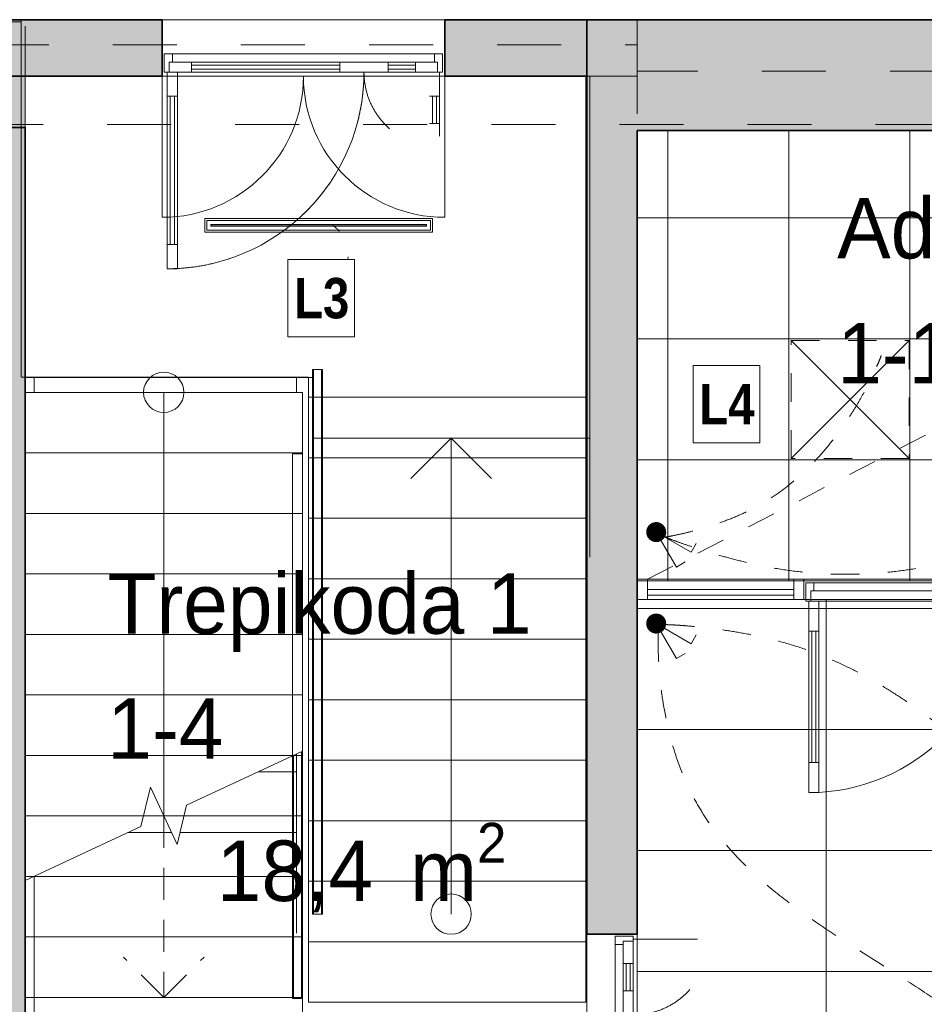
# Model space of a CAD drawing. Header units: millimetres. Extents: x -2932 to 42461, y -10716 to 17298.
# Tile 142 of 168: x 30803 to 35288, y 1638 to 6520. Entities that reach past the tile are written whole.
import ezdxf

# ---------------------------------------------------------------- set-up
doc = ezdxf.new("R2010")
doc.units = ezdxf.units.MM
doc.header["$MEASUREMENT"] = 0
for name, pattern in [('Aligning Line', [635, 317.5, -317.5]), ('Dash', [635, 317.5, -317.5]), ('Dashed', [423.333333, 211.666667, -211.666667]), ('Overhead 1_16_', [257.96875, 158.75, -99.21875]), ('Small Dashed', [282.222222, 141.111111, -141.111111]), ('Wipeout_Contour', [1000, 0, -1000])]:
    doc.linetypes.add(name, pattern=pattern)
for name, color, linetype, lineweight in [('0_Pen_No__1', 7, 'Continuous', 13), ('_Above_ Nosing Lines_Pen_No__1', 7, 'Continuous', 13), ('_Above_ Outlines_Pen_No__1', 7, 'Continuous', 13), ('_Above_ Railings Cut Line_Pen_No__1', 7, 'Continuous', 13), ('_Above_ Riser Lines_Pen_No__1', 7, 'Continuous', 13), ('_Above_ Up Arrows_Pen_No__1', 7, 'Continuous', 13), ('_Tuletõkketsoon_Pen_No__20', 1, 'Continuous', 0), ('A-FLOR.IFC Model_Pen_No__2', 8, 'Continuous', 15), ('ARCHICAD Doors_Pen_No__1', 7, 'Continuous', 13), ('ARCHICAD Doors_Pen_No__19', 255, 'Continuous', 0), ('ARCHICAD Zone Stamps_Pen_No__1', 7, 'Continuous', 13), ('Curtain Wall Mullions_Pen_No__1', 7, 'Continuous', 13), ('Cut Marks_Pen_No__1', 7, 'Continuous', 13), ('Cut Pattern-1_Pen_No__2', 8, 'Continuous', 15), ('Cut Pattern-2_Pen_No__2', 8, 'Continuous', 15), ('Doors-1_Pen_No__1', 7, 'Continuous', 13), ('Doors_Pen_No__1', 7, 'Continuous', 13), ('Grids-2_Pen_No__1', 7, 'Continuous', 13), ('Hidden Lines_Pen_No__1', 7, 'Continuous', 13), ('I-WALL.IFC Model_Pen_No__1', 7, 'Continuous', 13), ('I-WALL.IFC Model_Pen_No__19', 255, 'Continuous', 0), ('I-WALL.IFC Model_Pen_No__2', 8, 'Continuous', 15), ('I-WALL.IFC Model_Pen_No__27', 7, 'Continuous', 35), ('Nosing Lines_Pen_No__1', 7, 'Continuous', 13), ('Outlines_Pen_No__1', 7, 'Continuous', 13), ('Plan Swing_Pen_No__1', 7, 'Continuous', 13), ('Rails_Pen_No__1', 7, 'Continuous', 13), ('Riser Lines_Pen_No__1', 7, 'Continuous', 13), ('S-STRS.IFC Model_Pen_No__19', 255, 'Continuous', 0), ('S-STRS.IFC Model_Pen_No__2', 8, 'Continuous', 15), ('SA_LAGI_Pen_No__1', 7, 'Continuous', 13), ('SA_LAGI_Pen_No__2', 8, 'Continuous', 15), ('SA_VALGUSTI_Pen_No__20', 1, 'Continuous', 0), ('SA_Valgustus_Pen_No__20', 1, 'Continuous', 0), ('Up Arrows_Pen_No__1', 7, 'Continuous', 13), ('Walls-1_Pen_No__1', 7, 'Continuous', 13), ('Walls_Pen_No__1', 7, 'Continuous', 13)]:
    doc.layers.add(name, color=color, linetype=linetype, lineweight=lineweight)
doc.layers.add('I-WALL.IFC Model', color=7, linetype='Continuous')
doc.layers.add('S-STRS.IFC Model_Pen_No__4', color=7, linetype='Continuous', lineweight=20, true_color=0x029e21)
doc.layers.add('SA_LAGI_Pen_No__102', color=7, linetype='Continuous', lineweight=13, true_color=0xcccccc)
doc.styles.add('GENERATED_STYLE_1', font='txt', dxfattribs={"width": 0.95})
doc.styles.add('GENERATED_STYLE_2', font='txt', dxfattribs={"width": 0.84})
doc.styles.add('GENERATED_STYLE_3', font='txt')
doc.styles.add('GENERATED_STYLE_4', font='txt', dxfattribs={"width": 0.84})
doc.dimstyles.new('GENERATED_STYLE__2', dxfattribs={"dimtxt": 200, "dimasz": 152, "dimexe": 0.18, "dimexo": 0.0625, "dimgap": 0.09, "dimtad": 1, "dimtih": 1, "dimtoh": 1, "dimdec": 0, "dimzin": 0, "dimdsep": 46, "dimtxsty": 'GENERATED_STYLE_2', "dimblk": 'ARROWHEAD_2', "dimblk1": 'ARROWHEAD_2', "dimblk2": 'ARROWHEAD_2', "dimcen": 0.09, "dimse1": 1, "dimse2": 1, "dimclrd": 7, "dimclre": 7, "dimclrt": 7, "dimadec": 0, "dimazin": 0, "dimtfac": 1, "dimtdec": 4, "dimtmove": 0, "dimatfit": 3, "dimfxl": 0, "dimtolj": 1, "dimtzin": 0, "dimarcsym": 0})

# ---------------------------------------------------------------- blocks, each defined once
blk = doc.blocks.new('*D25')
at = {"layer": '0_Pen_No__1', "color": 7, "linetype": 'Continuous', "lineweight": 13}
for p, q in [((30430, -1564.6), (30430, -1264.6)), ((30830, -1564.6), (30830, -1264.6)), ((30487.7, -1314.6), (30372.3, -1514.6)), ((30887.7, -1314.6), (30772.3, -1514.6)), ((30430, -1414.6), (30830, -1414.6))]:
    blk.add_line(p, q, dxfattribs=at)
blk = doc.blocks.new('ARROWHEAD_2')
at = {"color": 0, "linetype": 'Continuous', "lineweight": 0}
for p, q in [((-0.378, -0.655), (0.378, 0.655)), ((0, 0), (-1, 0))]:
    blk.add_line(p, q, dxfattribs=at)
blk = doc.blocks.new('*D26')
at = {"layer": '0_Pen_No__1', "color": 7, "linetype": 'Continuous', "lineweight": 13}
for p, q in [((30830, -1564.6), (30830, -1264.6)), ((33615, -1564.6), (33615, -1264.6)), ((30887.7, -1314.6), (30772.3, -1514.6)), ((33672.7, -1314.6), (33557.3, -1514.6)), ((30830, -1414.6), (33615, -1414.6))]:
    blk.add_line(p, q, dxfattribs=at)
at = {"color": 254, "linetype": 'Wipeout_Contour', "lineweight": 0, "ltscale": 128991.884907}
blk.add_wipeout([(31900.9, -1406.5), (32544.1, -1406.5), (32544.1, -1142.7), (31900.9, -1142.7)], dxfattribs=at)
at = {"color": 254, "linetype": 'Wipeout_Contour', "lineweight": 0, "ltscale": 133554.584103}
blk.add_wipeout([(33139, -1406.5), (33589.1, -1406.5), (33589.1, -1142.7), (33139, -1142.7)], dxfattribs=at)
at = {"layer": '0_Pen_No__1', "color": 7, "lineweight": 13, "char_height": 200, "attachment_point": 7, "style": 'GENERATED_STYLE_2'}
for s, insert in [('\\A1;{\\pql;\\fArial|b0|i0|c0|p34;2\xa0785}', (31932.8, -1374.6)), ('\\A1;{\\pql;\\fArial|b0|i0|c0|p34;250}', (33170.9, -1374.6))]:
    blk.add_mtext(s, dxfattribs=dict(at, insert=insert))
blk = doc.blocks.new('*D27')
at = {"layer": '0_Pen_No__1', "color": 7, "linetype": 'Continuous', "lineweight": 13}
for p, q in [((33615, -1564.6), (33615, -1264.6)), ((33865, -1564.6), (33865, -1264.6)), ((33672.7, -1314.6), (33557.3, -1514.6)), ((33922.7, -1314.6), (33807.3, -1514.6)), ((33615, -1414.6), (33865, -1414.6))]:
    blk.add_line(p, q, dxfattribs=at)
blk = doc.blocks.new('*D28')
at = {"layer": '0_Pen_No__1', "color": 7, "linetype": 'Continuous', "lineweight": 13}
for p, q in [((33865, -1564.6), (33865, -1264.6)), ((38215, -1564.6), (38215, -1264.6)), ((33922.7, -1314.6), (33807.3, -1514.6)), ((38272.7, -1314.6), (38157.3, -1514.6)), ((33865, -1414.6), (38215, -1414.6))]:
    blk.add_line(p, q, dxfattribs=at)
at = {"color": 254, "linetype": 'Wipeout_Contour', "lineweight": 0, "ltscale": 144251.098454}
blk.add_wipeout([(35718.4, -1406.5), (36361.6, -1406.5), (36361.6, -1142.7), (35718.4, -1142.7)], dxfattribs=at)
at = {"layer": '0_Pen_No__1', "color": 7, "lineweight": 13, "insert": (35750.3, -1374.6), "char_height": 200, "attachment_point": 7, "style": 'GENERATED_STYLE_2'}
blk.add_mtext('\\A1;{\\pql;\\fArial|b0|i0|c0|p34;4\xa0350}', dxfattribs=at)

msp = doc.modelspace()

# ---------------------------------------------------------------- hatches: boundary and pattern name
at = {"layer": 'Cut Pattern-1_Pen_No__2', "linetype": 'Continuous', "lineweight": 15}
for points in [[(30830, 6520), (29715, 6520), (29715, 5985), (30830, 5985)], [(31510, 6520), (30830, 6520), (30830, 6240), (31510, 6240)], [(32910, 6240), (33740, 6240), (33740, 6520), (32910, 6520)], [(38205.1, 6520), (33740, 6520), (33740, 5970), (38205.1, 5970)]]:
    msp.add_hatch(color=8, dxfattribs=at).paths.add_polyline_path(points)
at = {"layer": 'Cut Pattern-2_Pen_No__2', "linetype": 'Continuous', "lineweight": 15}
msp.add_hatch(color=8, dxfattribs=at).paths.add_polyline_path([(33740, 6240), (33615, 6240), (33615, 5815.8), (33865, 5815.8), (33865, 5970), (33740, 5970)])
at = {"layer": 'I-WALL.IFC Model', "linetype": 'Continuous', "lineweight": 0, "true_color": 0x000000}
for points in [[(30640, 6520), (30640, 6240), (31510, 6240), (31510, 6520)], [(32910, 6520), (32910, 6240), (33615, 6240), (33615, 6520)], [(38195, 6520), (33615, 6520), (33615, 5970), (38195, 5970)], [(30430, 5985), (30430, 0), (30830, 0), (30830, 5985)], [(33865, 5970), (33615, 5970), (33615, 1985), (33865, 1985)]]:
    msp.add_hatch(color=178, dxfattribs=at).paths.add_polyline_path(points)
at = {"layer": 'SA_LAGI_Pen_No__102', "linetype": 'Continuous', "lineweight": 13, "true_color": 0xcccccc}
h = msp.add_hatch(dxfattribs=at)
h.set_pattern_fill('Grid_60x60_0001', color=254, style=0, pattern_type=2)
h.set_pattern_definition([(90, (38215, 3737.5), (-600, 0), []), (180, (38215, 3737.5), (0, 600), [])])
h.paths.add_polyline_path([(33865, 3737.5), (38215, 3737.5), (38215, 5970), (33865, 5970)])
h = msp.add_hatch(dxfattribs=at)
h.set_pattern_fill('Grid_60x120_0001', color=254, style=0, pattern_type=2)
h.set_pattern_definition([(0, (0, 0), (0, 600), []), (90, (0, 0), (-1200, 0), [])])
h.paths.add_polyline_path([(33865, -230), (38215, -230), (38215, 1797.5), (36870, 1797.5), (36870, 3617.5), (36820, 3617.5), (36820, 3645), (33865, 3645)])
at = {"layer": 'SA_Valgustus_Pen_No__20', "linetype": 'Continuous', "lineweight": 0}
for points in [[(33912.8, 3999.6), (33921.3, 4012.7), (33958.5, 3979.3)], [(33921.3, 4012.7), (33933.5, 4022.6), (33958.5, 3979.3)], [(33933.5, 4022.6), (33948.1, 4028.2), (33958.5, 3979.3)], [(33948.1, 4028.2), (33963.7, 4029), (33958.5, 3979.3)], [(33963.7, 4029), (33978.8, 4024.9), (33958.5, 3979.3)], [(33978.8, 4024.9), (33992, 4016.4), (33958.5, 3979.3)], [(33992, 4016.4), (34001.8, 4004.3), (33958.5, 3979.3)], [(34001.8, 4004.3), (34007.4, 3989.7), (33958.5, 3979.3)], [(33908.8, 3984.5), (33912.8, 3999.6), (33958.5, 3979.3)], [(33909.6, 3968.9), (33908.8, 3984.5), (33958.5, 3979.3)], [(33915.2, 3954.3), (33909.6, 3968.9), (33958.5, 3979.3)], [(33925, 3942.1), (33915.2, 3954.3), (33958.5, 3979.3)], [(33938.2, 3933.6), (33925, 3942.1), (33958.5, 3979.3)], [(33953.3, 3929.5), (33938.2, 3933.6), (33958.5, 3979.3)], [(33968.9, 3930.4), (33953.3, 3929.5), (33958.5, 3979.3)], [(34007.4, 3989.7), (34008.2, 3974), (33958.5, 3979.3)], [(33983.5, 3936), (33968.9, 3930.4), (33958.5, 3979.3)], [(33995.7, 3945.8), (33983.5, 3936), (33958.5, 3979.3)], [(34004.2, 3958.9), (33995.7, 3945.8), (33958.5, 3979.3)], [(34008.2, 3974), (34004.2, 3958.9), (33958.5, 3979.3)], [(33921.3, 3559.1), (33933.5, 3569), (33958.5, 3525.7)], [(33933.5, 3569), (33948.1, 3574.6), (33958.5, 3525.7)], [(33948.1, 3574.6), (33963.7, 3575.4), (33958.5, 3525.7)], [(33963.7, 3575.4), (33978.8, 3571.3), (33958.5, 3525.7)], [(33978.8, 3571.3), (33992, 3562.8), (33958.5, 3525.7)], [(33908.8, 3530.9), (33912.8, 3546), (33958.5, 3525.7)], [(33909.6, 3515.3), (33908.8, 3530.9), (33958.5, 3525.7)], [(33915.2, 3500.7), (33909.6, 3515.3), (33958.5, 3525.7)], [(33912.8, 3546), (33921.3, 3559.1), (33958.5, 3525.7)], [(33925, 3488.5), (33915.2, 3500.7), (33958.5, 3525.7)], [(33938.2, 3480), (33925, 3488.5), (33958.5, 3525.7)], [(33953.3, 3475.9), (33938.2, 3480), (33958.5, 3525.7)], [(33968.9, 3476.8), (33953.3, 3475.9), (33958.5, 3525.7)], [(33992, 3562.8), (34001.8, 3550.7), (33958.5, 3525.7)], [(34001.8, 3550.7), (34007.4, 3536.1), (33958.5, 3525.7)], [(34007.4, 3536.1), (34008.2, 3520.4), (33958.5, 3525.7)], [(33983.5, 3482.4), (33968.9, 3476.8), (33958.5, 3525.7)], [(33995.7, 3492.2), (33983.5, 3482.4), (33958.5, 3525.7)], [(34004.2, 3505.3), (33995.7, 3492.2), (33958.5, 3525.7)], [(34008.2, 3520.4), (34004.2, 3505.3), (33958.5, 3525.7)]]:
    msp.add_hatch(color=1, dxfattribs=at).paths.add_polyline_path(points)

# ---------------------------------------------------------------- linework, layer by layer
at = {"layer": '0_Pen_No__1', "color": 7, "linetype": 'Continuous', "lineweight": 13}
for p, q in [((33915, 3745), (33915, 3645)), ((34640, 3645), (34640, 3745)), ((34690, 3645), (34690, 3745)), ((34640, 3695), (33915, 3695)), ((33915, 3667), (34640, 3667))]:
    msp.add_line(p, q, dxfattribs=at)
at = {"layer": '_Above_ Railings Cut Line_Pen_No__1', "color": 7, "linetype": 'Continuous', "lineweight": 13}
for p, q in [((32254.3, 4785), (32304.3, 4785)), ((32254.3, 4785), (32254.3, 4485)), ((32259.3, 4785), (32299.3, 4785)), ((32259.3, 4785), (32259.3, 4485)), ((32259.3, 4785), (32299.3, 4785)), ((32259.3, 4785), (32259.3, 4485)), ((32299.3, 4785), (32299.3, 4485)), ((32299.3, 4785), (32299.3, 4485)), ((32304.3, 4785), (32304.3, 4485)), ((32254.3, 4485), (32254.3, 4445)), ((32259.3, 4485), (32259.3, 4445)), ((32259.3, 4485), (32259.3, 4445)), ((32299.3, 4485), (32299.3, 4445)), ((32299.3, 4485), (32299.3, 4445)), ((32304.3, 4485), (32304.3, 4445))]:
    msp.add_line(p, q, dxfattribs=at)
at = {"layer": '_Tuletõkketsoon_Pen_No__20', "color": 1, "linetype": 'Dash', "lineweight": 0}
for p, q in [((30630, 6395), (33865, 6395)), ((33865, 6395), (33865, 6265)), ((38610, 6265), (33865, 6265))]:
    msp.add_line(p, q, dxfattribs=at)
at = {"layer": 'A-FLOR.IFC Model_Pen_No__2', "color": 8, "linetype": 'Dashed', "lineweight": 15, "flags": 128}
msp.add_lwpolyline([(0, 0), (30430, 0), (30430, 6520), (33865, 6520), (33865, 0), (38600, 0), (38600, 5615), (38315, 5615), (38315, 12500), (12000, 12500), (12000, 7905), (8430, 7905), (8430, 12496.2), (2165, 12496.2), (2165, 6180), (0, 6180)], close=True, dxfattribs=at)
at = {"layer": 'ARCHICAD Doors_Pen_No__1', "color": 7, "linetype": 'Continuous', "lineweight": 13}
for p, q in [((33865, 3762.5), (33865, 3750)), ((33865, 3750), (33865, 3737.5)), ((33865, 3737.5), (33865, 3642.5)), ((33865, 3642.5), (33865, 3630)), ((33865, 3630), (33865, 3617.5))]:
    msp.add_line(p, q, dxfattribs=at)
at = {"layer": 'ARCHICAD Doors_Pen_No__19', "color": 255, "linetype": 'Continuous', "lineweight": 0}
for p, q in [((31510, 6240), (31510, 5540)), ((32910, 6240), (32910, 5540)), ((34700, 3727.5), (35680, 3727.5)), ((34700, 3637.5), (34700, 3727.5)), ((35680, 3637.5), (34700, 3637.5)), ((33755, 395), (33755, 1975)), ((33755, 1975), (33845, 1975)), ((33845, 1975), (33845, 395))]:
    msp.add_line(p, q, dxfattribs=at)
for centre, start, end in [((31510, 6240), 270, 0), ((32910, 6240), 180, 270)]:
    msp.add_arc(centre, 700, start, end, dxfattribs=at)
at = {"layer": 'Curtain Wall Mullions_Pen_No__1', "color": 7, "linetype": 'Continuous', "lineweight": 13}
for p, q in [((36820, 3745), (33865, 3745)), ((33915, 3745), (34640, 3745)), ((33865, 3645), (36820, 3645))]:
    msp.add_line(p, q, dxfattribs=at)
at = {"layer": 'Doors-1_Pen_No__1', "color": 7, "linetype": 'Continuous', "lineweight": 13}
for p, q in [((31560, 6350), (31520, 6350)), ((31520, 6350), (31520, 6260)), ((31560, 6310), (31560, 6350)), ((32900, 6350), (32860, 6350)), ((32860, 6350), (32860, 6310)), ((32900, 6260), (32900, 6350)), ((31545, 6260), (31545, 6310)), ((31545, 6310), (31560, 6310)), ((31655, 6310), (31655, 6260)), ((32390, 6260), (32390, 6310)), ((32630, 6260), (32630, 6310)), ((32765, 6260), (32765, 6310)), ((32860, 6310), (32875, 6310)), ((32875, 6310), (32875, 6260)), ((31520, 6260), (31535, 6260)), ((31585, 6260), (31535, 6260)), ((31535, 6260), (31535, 5285)), ((31585, 5285), (31585, 6260)), ((32875, 6260), (32900, 6260)), ((31585, 6140), (31535, 6140)), ((32885, 6140), (32835, 6140)), ((32885, 6005), (32835, 6005)), ((31585, 5405), (31535, 5405)), ((31535, 5285), (31585, 5285)), ((34740, 3727.5), (34700, 3727.5)), ((34700, 3727.5), (34700, 3637.5)), ((34740, 3687.5), (34740, 3727.5)), ((34725, 3637.5), (34725, 3687.5)), ((34725, 3687.5), (34740, 3687.5)), ((34700, 3637.5), (34715, 3637.5)), ((34765, 3637.5), (34715, 3637.5)), ((34715, 3637.5), (34715, 2687.5)), ((34765, 2687.5), (34765, 3637.5)), ((34765, 3487.5), (34715, 3487.5)), ((34765, 2837.5), (34715, 2837.5)), ((34715, 2687.5), (34765, 2687.5)), ((33755, 1975), (33755, 1935)), ((33845, 1975), (33755, 1975)), ((33845, 1950), (33845, 1975)), ((33755, 1935), (33795, 1935)), ((33795, 1935), (33795, 1950)), ((33795, 1950), (33845, 1950)), ((33845, 1840), (33795, 1840)), ((33845, 1705), (33795, 1705))]:
    msp.add_line(p, q, dxfattribs=at)
at = {"layer": 'Doors_Pen_No__1', "color": 7, "linetype": 'Continuous', "lineweight": 13}
for p, q in [((31560, 6350), (32860, 6350)), ((32860, 6310), (31560, 6310)), ((31585, 6260), (32875, 6260)), ((32390, 6295), (31655, 6295)), ((31655, 6275), (32390, 6275)), ((32765, 6295), (32630, 6295)), ((32765, 6275), (32630, 6275)), ((31550, 6140), (31550, 5405)), ((31570, 5405), (31570, 6140)), ((32850, 6005), (32850, 6140)), ((32870, 6005), (32870, 6140)), ((34740, 3727.5), (35640, 3727.5)), ((35640, 3687.5), (34740, 3687.5)), ((34765, 3637.5), (35655, 3637.5)), ((34730, 3487.5), (34730, 2837.5)), ((34750, 2837.5), (34750, 3487.5)), ((33755, 435), (33755, 1935)), ((33795, 1935), (33795, 435)), ((33845, 460), (33845, 1950)), ((33810, 1840), (33810, 1705)), ((33830, 1840), (33830, 1705))]:
    msp.add_line(p, q, dxfattribs=at)
at = {"layer": 'Grids-2_Pen_No__1', "color": 7, "linetype": 'Aligning Line', "lineweight": 13}
msp.add_line((121.4, 6000), (38421.6, 6000), dxfattribs=at)
at = {"layer": 'Hidden Lines_Pen_No__1', "color": 7, "linetype": 'Dash', "lineweight": 13}
for p, q in [((31535, 6260), (31535, 5285)), ((32885, 6260), (32885, 5885)), ((33845, 1960), (34220, 1960))]:
    msp.add_line(p, q, dxfattribs=at)
for centre, start, end in [((32885, 6260), 180, 270), ((33845, 1960), 270, 0)]:
    msp.add_arc(centre, 375, start, end, dxfattribs=at)
at = {"layer": 'I-WALL.IFC Model_Pen_No__1', "color": 7, "linetype": 'Continuous', "lineweight": 13}
for p, q in [((33865, 3762.5), (33865, 3750)), ((33865, 3750), (33865, 3737.5)), ((33865, 3737.5), (33865, 3642.5)), ((33865, 3642.5), (33865, 3630)), ((33865, 3630), (33865, 3617.5))]:
    msp.add_line(p, q, dxfattribs=at)
at = {"layer": 'I-WALL.IFC Model_Pen_No__19', "color": 255, "linetype": 'Continuous', "lineweight": 0}
for p, q in [((32910, 6520), (31510, 6520)), ((31510, 6240), (32910, 6240))]:
    msp.add_line(p, q, dxfattribs=at)
at = {"layer": 'I-WALL.IFC Model_Pen_No__2', "color": 8, "linetype": 'Continuous', "lineweight": 15}
for p, q in [((30430, 6520), (30810, 6520)), ((30810, 6510), (30450, 6510)), ((30810, 6520), (33615, 6520)), ((30810, 6510), (30810, 6520)), ((30810, 6240), (30810, 6510)), ((33615, 6520), (33865, 6520)), ((33615, 6240), (33615, 6520)), ((33865, 6520), (33865, 6240)), ((30810, 6240), (30450, 6240)), ((33615, 6240), (30810, 6240)), ((33865, 6240), (33615, 6240))]:
    msp.add_line(p, q, dxfattribs=at)
at = {"layer": 'I-WALL.IFC Model_Pen_No__27', "color": 7, "linetype": 'Continuous', "lineweight": 35}
for p, q in [((31510, 6240), (31510, 6520)), ((32910, 6240), (32910, 6520)), ((33615, 1985), (33865, 1985))]:
    msp.add_line(p, q, dxfattribs=at)
at = {"layer": 'I-WALL.IFC Model_Pen_No__27', "color": 7, "linetype": 'Continuous', "lineweight": 35, "flags": 128}
for points in [[(31510, 6520), (30640, 6520)], [(33615, 6520), (32910, 6520)], [(38195, 6520), (33615, 6520)], [(33615, 6520), (33615, 5970)], [(33615, 6240), (33615, 6520)], [(30640, 6240), (31510, 6240)], [(32910, 6240), (33615, 6240)], [(30830, 5985), (30640, 5985)], [(30830, 0), (30830, 5985)], [(33615, 5970), (33615, 1985)], [(33865, 5970), (38195, 5970)], [(33865, 1985), (33865, 5970)]]:
    msp.add_lwpolyline(points, dxfattribs=at)
at = {"layer": 'Nosing Lines_Pen_No__1', "color": 7, "linetype": 'Continuous', "lineweight": 13}
for p, q in [((32205, 4372), (30830, 4372)), ((32155, 4072), (30830, 4072)), ((32155, 3772), (30830, 3772)), ((32155, 3472), (30830, 3472)), ((32155, 3172), (30830, 3172))]:
    msp.add_line(p, q, dxfattribs=at)
at = {"layer": 'Outlines_Pen_No__1', "color": 7, "linetype": 'Continuous', "lineweight": 13}
for p, q in [((33630, 4445), (33630, 5815.8)), ((30830, 4745), (32254.3, 4745)), ((30875, 4745), (30875, 4672)), ((32175, 4745), (32175, 4672)), ((32254.3, 4745), (32254.3, 4445)), ((32205, 4672), (30830, 4672)), ((32205, 4672), (32205, 4372)), ((32254.3, 4150), (32254.3, 4445)), ((33630, 4150), (33630, 4445)), ((32205, 4372), (32205, 4367)), ((32254.3, 3855), (32254.3, 4150)), ((33630, 3855), (33630, 4150)), ((32254.3, 3560), (32254.3, 3855)), ((32254.3, 3265), (32254.3, 3560))]:
    msp.add_line(p, q, dxfattribs=at)
at = {"layer": 'Plan Swing_Pen_No__1', "color": 7, "linetype": 'Continuous', "lineweight": 13}
msp.add_arc((34715, 3637.5), 950, 270, 0, dxfattribs=at)
at = {"layer": 'Rails_Pen_No__1', "color": 7, "linetype": 'Continuous', "lineweight": 13}
msp.add_line((32155, 4367), (32205, 4367), dxfattribs=at)
at = {"layer": 'Riser Lines_Pen_No__1', "color": 7, "linetype": 'Continuous', "lineweight": 13}
for p, q in [((32205, 4672), (30830, 4672)), ((32205, 4372), (30830, 4372)), ((32155, 4072), (30830, 4072)), ((32155, 3772), (30830, 3772)), ((32155, 3472), (30830, 3472)), ((32155, 3172), (30830, 3172))]:
    msp.add_line(p, q, dxfattribs=at)
at = {"layer": 'S-STRS.IFC Model_Pen_No__19', "color": 255, "linetype": 'Continuous', "lineweight": 0}
for p, q in [((32205, 4672), (30830, 4672)), ((30830, 4672), (30830, 4372)), ((32205, 4372), (32205, 4672)), ((32205, 4372), (30830, 4372)), ((30830, 4372), (30830, 4072)), ((32205, 4072), (32205, 4372)), ((32205, 4072), (30830, 4072)), ((30830, 4072), (30830, 3772)), ((32205, 3772), (32205, 4072)), ((32205, 3772), (30830, 3772)), ((30830, 3772), (30830, 3472)), ((32205, 3472), (32205, 3772)), ((32205, 3472), (30830, 3472)), ((30830, 3472), (30830, 3172)), ((32205, 3172), (32205, 3472)), ((32205, 3172), (30830, 3172)), ((30830, 3172), (30830, 2872)), ((32205, 2872), (32205, 3172)), ((32205, 2872), (30830, 2872)), ((30830, 2872), (30830, 2572)), ((32205, 2572), (32205, 2872)), ((32205, 2572), (30830, 2572)), ((30830, 2572), (30830, 2272)), ((32205, 2272), (32205, 2572)), ((32205, 2272), (30830, 2272)), ((30830, 2272), (30830, 1972)), ((32205, 1972), (32205, 2272)), ((32205, 1972), (30830, 1972)), ((30830, 1972), (30830, 1672)), ((32205, 1672), (32205, 1972)), ((30830, 1672), (32205, 1672)), ((32205, 1672), (30830, 1672)), ((30830, 1672), (30830, 1551.1)), ((32205, 1551.1), (32205, 1672))]:
    msp.add_line(p, q, dxfattribs=at)
at = {"layer": 'S-STRS.IFC Model_Pen_No__2', "color": 8, "linetype": 'Continuous', "lineweight": 15}
for p, q in [((33610, 6240), (30810, 6240)), ((30810, 6240), (30810, 4747.5)), ((33610, 4771.1), (33610, 6240)), ((30810, 4747.5), (32235, 4747.5)), ((32235, 4747.5), (32235, 4647.5)), ((33610, 4647.5), (33610, 4771.1)), ((32235, 4647.5), (32235, 4347.5)), ((33610, 4647.5), (32235, 4647.5)), ((32235, 4647.5), (33610, 4647.5)), ((33610, 4347.5), (33610, 4647.5)), ((32235, 4347.5), (32235, 4047.5)), ((32235, 4347.5), (33610, 4347.5)), ((33610, 4047.5), (33610, 4347.5)), ((32235, 4047.5), (32235, 3747.5)), ((32235, 4047.5), (33610, 4047.5)), ((33610, 3747.5), (33610, 4047.5)), ((32235, 3747.5), (32235, 3447.5)), ((32235, 3747.5), (33610, 3747.5)), ((33610, 3447.5), (33610, 3747.5)), ((32235, 3447.5), (32235, 3147.5)), ((32235, 3447.5), (33610, 3447.5)), ((33610, 3147.5), (33610, 3447.5)), ((32235, 3147.5), (32235, 2847.5)), ((32235, 3147.5), (33610, 3147.5)), ((33610, 2847.5), (33610, 3147.5)), ((32235, 2847.5), (32235, 2547.5)), ((32235, 2847.5), (33610, 2847.5)), ((33610, 2547.5), (33610, 2847.5)), ((32235, 2547.5), (32235, 2247.5)), ((32235, 2547.5), (33610, 2547.5)), ((33610, 2247.5), (33610, 2547.5)), ((32235, 2247.5), (32235, 1947.5)), ((32235, 2247.5), (33610, 2247.5)), ((33610, 1947.5), (33610, 2247.5)), ((32235, 1947.5), (32235, 1647.5)), ((32235, 1947.5), (33610, 1947.5)), ((33610, 1647.5), (33610, 1947.5)), ((32235, 1647.5), (33610, 1647.5))]:
    msp.add_line(p, q, dxfattribs=at)
at = {"layer": 'S-STRS.IFC Model_Pen_No__4', "color": 104, "linetype": 'Continuous', "lineweight": 20, "true_color": 0x029e21}
for p, q in [((33630, 6240), (30830, 6240)), ((30830, 6240), (30830, 4745)), ((33630, 4572), (33630, 6240)), ((30830, 4745), (32254.3, 4745)), ((32254.3, 4745), (32254.3, 4572)), ((32254.3, 4572), (32254.3, 4445)), ((33630, 4445), (33630, 4572)), ((32254.3, 4445), (33630, 4445))]:
    msp.add_line(p, q, dxfattribs=at)
at = {"layer": 'SA_LAGI_Pen_No__1', "color": 7, "linetype": 'Small Dashed', "lineweight": 13}
msp.add_line((33915, 3745), (38205.1, 5970), dxfattribs=at)
at = {"layer": 'SA_LAGI_Pen_No__1', "color": 7, "linetype": 'Continuous', "lineweight": 13, "flags": 128}
msp.add_lwpolyline([(33865, -230), (33865, 3645), (36820, 3645), (36820, 3617.5), (36870, 3617.5), (36870, 1797.5), (38215, 1797.5), (38215, -230)], close=True, dxfattribs=at)
at = {"layer": 'SA_LAGI_Pen_No__2', "color": 8, "linetype": 'Continuous', "lineweight": 15, "flags": 128}
msp.add_lwpolyline([(33865, 3737.5), (38215, 3737.5), (38215, 5970), (33865, 5970)], close=True, dxfattribs=at)
at = {"layer": 'SA_VALGUSTI_Pen_No__20', "color": 1, "linetype": 'Small Dashed', "lineweight": 0}
for p, q in [((34627.3, 4928.7), (35212.4, 4928.7)), ((34627.3, 4343.6), (34627.3, 4928.7)), ((35212.4, 4928.7), (35212.4, 4343.6)), ((35212.4, 4343.6), (34627.3, 4343.6))]:
    msp.add_line(p, q, dxfattribs=at)
at = {"layer": 'SA_VALGUSTI_Pen_No__20', "color": 1, "linetype": 'Continuous', "lineweight": 0}
for p, q in [((34627.3, 4343.6), (35212.4, 4928.7)), ((35212.4, 4343.6), (34627.3, 4928.7))]:
    msp.add_line(p, q, dxfattribs=at)
at = {"layer": 'SA_VALGUSTI_Pen_No__20', "color": 1, "linetype": 'Small Dashed', "lineweight": 0}
for points, knots in [([(32339.1, 5243.9), (32339.1, 5243.9), (32409.2, 5271.6), (32429.8, 5334.5), (32459.4, 5424.9), (32357.6, 5498.7), (32357.6, 5498.7)], [0, 0, 0, 0, 1, 1, 1, 2, 2, 2, 2]), ([(34001.8, 3954.3), (34001.8, 3954.3), (34251, 3990.9), (34465.8, 4110.8), (34892.7, 4349), (35074.2, 4855), (35074.2, 4855)], [0, 0, 0, 0, 1, 1, 1, 2, 2, 2, 2]), ([(34001.8, 3954.3), (34001.8, 3954.3), (34256.7, 3852.8), (34524.9, 3803.8), (35933.7, 3545.9), (37075.5, 4848.8), (37075.5, 4848.8)], [0, 0, 0, 0, 1, 1, 1, 2, 2, 2, 2]), ([(34008.2, 3520.4), (34008.2, 3520.4), (34338.6, 3512.6), (34648.9, 3414.1), (35262.5, 3219.2), (35704.2, 2699), (35704.2, 2699)], [0, 0, 0, 0, 1, 1, 1, 2, 2, 2, 2]), ([(33968.9, 3476.8), (33968.9, 3476.8), (33946.2, 3039.1), (34140.3, 2670.1), (34382.6, 2209.7), (34884.2, 1970.9), (35319.8, 1676.3), (35834.7, 1328.1), (36288.6, 897.8), (36288.6, 897.8)], [0, 0, 0, 0, 1, 1, 1, 2, 2, 2, 3, 3, 3, 3])]:
    msp.add_open_spline(points, degree=3, knots=knots, dxfattribs=at)
at = {"layer": 'SA_Valgustus_Pen_No__20', "color": 1, "linetype": 'Continuous', "lineweight": 0}
for p, q in [((32849.1, 5533.9), (31721.1, 5533.9)), ((31721.1, 5533.9), (31721.1, 5465.9)), ((32839.1, 5523.9), (31731.1, 5523.9)), ((31731.1, 5523.9), (31731.1, 5475.9)), ((32839.1, 5475.9), (32839.1, 5523.9)), ((32849.1, 5465.9), (32849.1, 5533.9)), ((31731.1, 5475.9), (32839.1, 5475.9)), ((32819.1, 5503.9), (31751.1, 5503.9)), ((31751.1, 5503.9), (31751.1, 5495.9)), ((31751.1, 5495.9), (32819.1, 5495.9)), ((31752.1, 5496.9), (31752.1, 5502.9)), ((31752.1, 5502.9), (32818.1, 5502.9)), ((31752.1, 5496.9), (32818.1, 5496.9)), ((32818.1, 5496.9), (32818.1, 5502.9)), ((32819.1, 5495.9), (32819.1, 5503.9)), ((31721.1, 5465.9), (32849.1, 5465.9)), ((32318, 5315.9), (32318.1, 5315.9)), ((32318, 5315.9), (32318.1, 5315.9)), ((32247.7, 5245.6), (32247.8, 5245.6)), ((32247.7, 5245.6), (32247.8, 5245.6)), ((32318, 5245.6), (32318.1, 5245.6)), ((32388.4, 5245.6), (32388.4, 5245.6)), ((32388.4, 5245.6), (32388.4, 5245.6)), ((32318, 5175.3), (32318.1, 5175.3)), ((32318, 5175.3), (32318.1, 5175.3)), ((33958.5, 3979.3), (33958.5, 3979.3)), ((33983.5, 3936), (34058.5, 3806.1)), ((34001.8, 3954.3), (34131.7, 3879.3)), ((34131.7, 3879.3), (34156.7, 3922.6)), ((34058.5, 3806.1), (34101.8, 3831.1)), ((33958.5, 3525.7), (33958.5, 3525.7)), ((33983.5, 3482.4), (34058.5, 3352.5)), ((34001.8, 3500.7), (34131.7, 3425.7)), ((34131.7, 3425.7), (34156.7, 3469)), ((34058.5, 3352.5), (34101.8, 3377.5))]:
    msp.add_line(p, q, dxfattribs=at)
at = {"layer": 'SA_Valgustus_Pen_No__20', "color": 1, "linetype": 'Continuous', "lineweight": 0, "flags": 128}
msp.add_lwpolyline([(32267.4, 5245.6), (32247.7, 5245.6)], dxfattribs=at)
at = {"layer": 'SA_Valgustus_Pen_No__20', "color": 1, "linetype": 'Continuous', "lineweight": 0}
msp.add_circle((32318, 5245.6), 70.3, dxfattribs=at)
msp.add_arc((32306.2, 5245.6), 38.7, 114.7878, 245.2122, dxfattribs=at)
at = {"layer": 'Up Arrows_Pen_No__1', "color": 7, "linetype": 'Continuous', "lineweight": 13}
for p, q in [((31517.5, 4672), (31517.5, 4372)), ((32942.1, 4445), (32742.1, 4245)), ((32942.1, 4150), (32942.1, 4445)), ((32942.1, 4445), (33142.1, 4245)), ((31517.5, 4372), (31517.5, 4072)), ((32942.1, 3855), (32942.1, 4150)), ((31517.5, 4072), (31517.5, 3772)), ((32942.1, 3560), (32942.1, 3855)), ((31517.5, 3772), (31517.5, 3472)), ((32942.1, 3265), (32942.1, 3560)), ((31517.5, 3472), (31517.5, 3172))]:
    msp.add_line(p, q, dxfattribs=at)
msp.add_circle((31517.5, 4672), 100, dxfattribs=at)
at = {"layer": 'Walls-1_Pen_No__1', "color": 7, "linetype": 'Continuous', "lineweight": 13}
for p, q in [((31510, 6240), (31510, 6520)), ((32910, 6520), (32910, 6240)), ((30830, 6240), (31510, 6240)), ((32910, 6240), (33740, 6240)), ((33615, 6240), (33615, 5815.8)), ((33865, 5970), (38205.1, 5970))]:
    msp.add_line(p, q, dxfattribs=at)
at = {"layer": 'Walls_Pen_No__1', "color": 7, "linetype": 'Continuous', "lineweight": 13}
for p, q in [((31535, 6240), (31510, 6240)), ((32910, 6240), (31585, 6240))]:
    msp.add_line(p, q, dxfattribs=at)

# ---------------------------------------------------------------- texts
at = {"layer": 'ARCHICAD Zone Stamps_Pen_No__1', "color": 7, "lineweight": 13, "char_height": 300, "attachment_point": 1, "style": 'GENERATED_STYLE_1'}
for s, insert in [('\\A1;{\\pql;\\pt0,100;\\fSwis721 Lt BT|b0|i0|c0|p34;11,0\\fSwis721 Lt BT|b0|i0|c0|p34;\\A1{\\H.66x;\\S^  ;}\\fSwis721 Lt BT|b0|i0|c0|p34; m\\fSwis721 Lt BT|b0|i0|c0|p34;\\A1{\\H.66x;\\S2^  ;}}', (34274.5, 7273.1)), ('\\A1;{\\pql;\\pt0;\\fSwis721 Lt BT|b0|i0|c0|p34;Administraator}', (34855.4, 5636.3)), ('\\A1;{\\pql;\\pt0;\\fSwis721 Lt BT|b0|i0|c0|p34;1-1}', (34855.4, 5016.3)), ('\\A1;{\\pql;\\pt0;\\fSwis721 Lt BT|b0|i0|c0|p34;Trepikoda 1}', (31238, 3775)), ('\\A1;{\\pql;\\pt0;\\fSwis721 Lt BT|b0|i0|c0|p34;1-4}', (31238, 3155)), ('\\A1;{\\pql;\\pt0,100;\\fSwis721 Lt BT|b0|i0|c0|p34;18,4\\fSwis721 Lt BT|b0|i0|c0|p34;\\A1{\\H.66x;\\S^  ;}\\fSwis721 Lt BT|b0|i0|c0|p34; m\\fSwis721 Lt BT|b0|i0|c0|p34;\\A1{\\H.66x;\\S2^  ;}}', (31780.1, 2537.4))]:
    msp.add_mtext(s, dxfattribs=dict(at, insert=insert))
at = {"layer": 'SA_Valgustus_Pen_No__20', "color": 1, "linetype": 'Continuous', "lineweight": 0, "insert": (32300.6, 5247.1), "char_height": 56.25, "attachment_point": 4, "style": 'GENERATED_STYLE_3'}
msp.add_mtext('\\A1;{\\pql;\\fArial|b0|i0|c0|p34;IR}', dxfattribs=at)

# ---------------------------------------------------------------- dimensions: what is measured, and where the dimension line sits
at = {"color": 7, "linetype": 'Continuous', "lineweight": 13}
dim = msp.add_linear_dim(base=(30830, -1414.6), p1=(30430, 2951.3), p2=(30830, 2951.3), dimstyle='GENERATED_STYLE__2', dxfattribs=at)
dim.commit()
dim.dimension.update_dxf_attribs({"geometry": '*D25', "text_midpoint": (30221.4, -1274.6), "dimtype": 160})

# ---------------------------------------------------------------- next in the draw order: dimensions: what is measured, and where the dimension line sits
dim = msp.add_linear_dim(base=(33615, -1414.6), p1=(30830, 2951.3), p2=(33615, 2890), dimstyle='GENERATED_STYLE__2', dxfattribs=at)
dim.commit()
dim.dimension.update_dxf_attribs({"geometry": '*D26', "text_midpoint": (32286, -1274.6), "dimtype": 160})

# ---------------------------------------------------------------- next in the draw order: wipeouts: each hides what was drawn before it
at = {"color": 7, "linetype": 'Continuous', "lineweight": 13, "ltscale": 130821.178469}
msp.add_wipeout([(32133.3, 5331.2), (32463.5, 5331.2), (32463.5, 4947.7), (32133.3, 4947.7)], dxfattribs=at).dxf.layer = 'SA_LAGI_Pen_No__1'
at = {"color": 7, "linetype": 'Continuous', "lineweight": 13, "ltscale": 138465.018339}
msp.add_wipeout([(34141.8, 4804.9), (34472.1, 4804.9), (34472.1, 4421.4), (34141.8, 4421.4)], dxfattribs=at).dxf.layer = 'SA_LAGI_Pen_No__1'

# ---------------------------------------------------------------- next in the draw order: hatches: boundary and pattern name
at = {"layer": 'Cut Pattern-1_Pen_No__2', "linetype": 'Continuous', "lineweight": 15}
msp.add_hatch(color=8, dxfattribs=at).paths.add_polyline_path([(30430, 0), (30830, 0), (30830, 5985), (30430, 5985)])

# ---------------------------------------------------------------- next in the draw order: linework, layer by layer
at = {"layer": '_Above_ Nosing Lines_Pen_No__1', "color": 7, "linetype": 'Overhead 1_16_', "lineweight": 13}
for p, q in [((32205, 2872), (32160.9, 2872)), ((31517.5, 2572), (31417.1, 2572)), ((32205, 2572), (31617.9, 2572)), ((32205, 2272), (30874.1, 2272)), ((32205, 1972), (30830, 1972))]:
    msp.add_line(p, q, dxfattribs=at)
at = {"layer": '_Above_ Outlines_Pen_No__1', "color": 7, "linetype": 'Overhead 1_16_', "lineweight": 13}
for p, q in [((32205, 2892.6), (32205, 1672)), ((30830, 2251.4), (30830, 1672)), ((30830, 1672), (30830, -203)), ((32205, 1672), (30830, 1672))]:
    msp.add_line(p, q, dxfattribs=at)
at = {"layer": '_Above_ Railings Cut Line_Pen_No__1', "color": 7, "linetype": 'Continuous', "lineweight": 13}
for p, q in [((32254.3, 4445), (32254.3, 2085)), ((32259.3, 4445), (32259.3, 2085)), ((32259.3, 4445), (32259.3, 2085)), ((32299.3, 4445), (32299.3, 2085)), ((32299.3, 4445), (32299.3, 2085)), ((32304.3, 4445), (32304.3, 2085)), ((32200, 1672), (32200, 2890.2)), ((32200, 1672), (32200, 2890.2)), ((32205, 1672), (32205, 2892.6)), ((32155, 1672), (32155, 2869.3)), ((32160, 1672), (32160, 2871.6)), ((32160, 1672), (32160, 2871.6)), ((32304.3, 2085), (32254.3, 2085)), ((32299.3, 2085), (32259.3, 2085)), ((32299.3, 2085), (32259.3, 2085)), ((32155, 1667), (32155, 1672)), ((32205, 1667), (32155, 1667)), ((32160, 1667), (32160, 1672)), ((32160, 1667), (32160, 1672)), ((32200, 1667), (32160, 1667)), ((32200, 1667), (32160, 1667)), ((32200, 1667), (32200, 1672)), ((32200, 1667), (32200, 1672)), ((32205, 1667), (32205, 1672))]:
    msp.add_line(p, q, dxfattribs=at)
at = {"layer": '_Above_ Riser Lines_Pen_No__1', "color": 7, "linetype": 'Overhead 1_16_', "lineweight": 13}
for p, q in [((32205, 2872), (32160.9, 2872)), ((31517.5, 2572), (31417.1, 2572)), ((32205, 2572), (31617.9, 2572)), ((32205, 2272), (30874.1, 2272)), ((32205, 1972), (30830, 1972)), ((32205, 1672), (30830, 1672))]:
    msp.add_line(p, q, dxfattribs=at)
at = {"layer": '_Above_ Up Arrows_Pen_No__1', "color": 7, "linetype": 'Overhead 1_16_', "lineweight": 13}
for p, q in [((31517.5, 2572), (31517.5, 1672)), ((31517.5, 1672), (31317.5, 1872)), ((31517.5, 1672), (31717.5, 1872))]:
    msp.add_line(p, q, dxfattribs=at)
at = {"layer": 'Cut Marks_Pen_No__1', "color": 7, "linetype": 'Continuous', "lineweight": 13}
for p, q in [((31630.8, 2624.8), (32155, 2869.3)), ((31404.2, 2519.2), (31451.5, 2713.6)), ((31451.5, 2713.6), (31583.5, 2430.4)), ((31583.5, 2430.4), (31630.8, 2624.8)), ((30830, 2251.4), (31404.2, 2519.2))]:
    msp.add_line(p, q, dxfattribs=at)
at = {"layer": 'Doors_Pen_No__1', "color": 7, "linetype": 'Continuous', "lineweight": 13}
msp.add_arc((31535, 6260), 975, 270, 0, dxfattribs=at)
at = {"layer": 'Grids-2_Pen_No__1', "color": 7, "linetype": 'Aligning Line', "lineweight": 13}
for p, q in [((30830, 14107.8), (30830, 273.4)), ((33615, 14107.8), (33615, 273.4))]:
    msp.add_line(p, q, dxfattribs=at)
at = {"layer": 'Hidden Lines_Pen_No__1', "color": 7, "linetype": 'Dash', "lineweight": 13}
msp.add_arc((31535, 6260), 975, 270, 0, dxfattribs=at)
at = {"layer": 'Nosing Lines_Pen_No__1', "color": 7, "linetype": 'Continuous', "lineweight": 13}
for p, q in [((32155, 2872), (30830, 2872)), ((32175, 2790), (31985, 2790)), ((31417.1, 2572), (30830, 2572)), ((31617.9, 2572), (31517.5, 2572)), ((30874.1, 2272), (30830, 2272))]:
    msp.add_line(p, q, dxfattribs=at)
at = {"layer": 'Outlines_Pen_No__1', "color": 7, "linetype": 'Continuous', "lineweight": 13}
for p, q in [((32254.3, 2970), (32254.3, 3265)), ((32254.3, 2675), (32254.3, 2970)), ((32175, 2878.6), (32175, 2790)), ((32175, 2790), (32175, 2490)), ((32254.3, 2380), (32254.3, 2675)), ((31555.7, 2490), (31341.7, 2490)), ((32175, 2490), (31598, 2490)), ((32175, 1990), (32175, 2490)), ((32254.3, 2085), (32254.3, 2380)), ((30830, 2272), (30830, 2251.4)), ((30875, 2272.4), (30875, 50)), ((33615, 385), (33615, 1985))]:
    msp.add_line(p, q, dxfattribs=at)
at = {"layer": 'Rails_Pen_No__1', "color": 7, "linetype": 'Continuous', "lineweight": 13}
for p, q in [((32155, 2869.3), (32155, 4367)), ((32205, 2892.6), (32205, 4367)), ((32155, 2869.3), (32205, 2892.6)), ((32155, 2869.3), (32205, 2892.6)), ((32155, 2869.3), (32205, 2892.6))]:
    msp.add_line(p, q, dxfattribs=at)
at = {"layer": 'Riser Lines_Pen_No__1', "color": 7, "linetype": 'Continuous', "lineweight": 13}
for p, q in [((32155, 2872), (30830, 2872)), ((32175, 2790), (31985, 2790)), ((31417.1, 2572), (30830, 2572)), ((31617.9, 2572), (31517.5, 2572)), ((31555.7, 2490), (31341.7, 2490)), ((32175, 2490), (31598, 2490)), ((30874.1, 2272), (30830, 2272))]:
    msp.add_line(p, q, dxfattribs=at)
at = {"layer": 'SA_LAGI_Pen_No__1', "color": 7, "linetype": 'Continuous', "lineweight": 13, "flags": 128}
for points in [[(32133.3, 5331.2), (32463.5, 5331.2), (32463.5, 4947.7), (32133.3, 4947.7)], [(34141.8, 4804.9), (34472.1, 4804.9), (34472.1, 4421.4), (34141.8, 4421.4)]]:
    msp.add_lwpolyline(points, close=True, dxfattribs=at)
at = {"layer": 'Up Arrows_Pen_No__1', "color": 7, "linetype": 'Continuous', "lineweight": 13}
for p, q in [((32942.1, 2970), (32942.1, 3265)), ((31517.5, 3172), (31517.5, 2872)), ((32942.1, 2675), (32942.1, 2970)), ((31517.5, 2872), (31517.5, 2572)), ((32942.1, 2380), (32942.1, 2675)), ((32942.1, 2085), (32942.1, 2380))]:
    msp.add_line(p, q, dxfattribs=at)
msp.add_circle((32942.1, 2085), 100, dxfattribs=at)
at = {"layer": 'Walls-1_Pen_No__1', "color": 7, "linetype": 'Continuous', "lineweight": 13}
for p, q in [((30830, 2272), (30830, 6240)), ((33615, 1985), (33615, 3855)), ((30830, 0), (30830, 2251.4))]:
    msp.add_line(p, q, dxfattribs=at)

# ---------------------------------------------------------------- next in the draw order: texts
at = {"layer": 'SA_LAGI_Pen_No__1', "color": 7, "linetype": 'Continuous', "lineweight": 13, "char_height": 200, "attachment_point": 1, "style": 'GENERATED_STYLE_4'}
for s, insert in [('\\A1;{\\pql;\\fArial|b1|i0|c0|p34;L3}', (32163.3, 5239.4)), ('\\A1;{\\pql;\\fArial|b1|i0|c0|p34;L4}', (34171.8, 4713.1))]:
    msp.add_mtext(s, dxfattribs=dict(at, insert=insert))

# ---------------------------------------------------------------- next in the draw order: dimensions: what is measured, and where the dimension line sits
at = {"color": 7, "linetype": 'Continuous', "lineweight": 13}
dim = msp.add_linear_dim(base=(33865, -1414.6), p1=(33615, 2890), p2=(33865, 2890), dimstyle='GENERATED_STYLE__2', dxfattribs=at)
dim.commit()
dim.dimension.update_dxf_attribs({"geometry": '*D27', "text_midpoint": (33406.4, -1274.6), "dimtype": 160})

# ---------------------------------------------------------------- next in the draw order: dimensions: what is measured, and where the dimension line sits
dim = msp.add_linear_dim(base=(38215, -1414.6), p1=(33865, 2890), p2=(38215, 1214.7), dimstyle='GENERATED_STYLE__2', dxfattribs=at)
dim.commit()
dim.dimension.update_dxf_attribs({"geometry": '*D28', "text_midpoint": (36103.5, -1274.6), "dimtype": 160})

# ---------------------------------------------------------------- next in the draw order: hatches: boundary and pattern name
at = {"layer": 'Cut Pattern-2_Pen_No__2', "linetype": 'Continuous', "lineweight": 15}
msp.add_hatch(color=8, dxfattribs=at).paths.add_polyline_path([(33615, 1985), (33865, 1985), (33865, 5815.8), (33630, 5815.8), (33630, 3855), (33615, 3855)])

# ---------------------------------------------------------------- next in the draw order: linework, layer by layer
at = {"layer": 'Walls-1_Pen_No__1', "color": 7, "linetype": 'Continuous', "lineweight": 13}
for p, q in [((33865, 1985), (33865, 5970)), ((33615, 1985), (33865, 1985))]:
    msp.add_line(p, q, dxfattribs=at)
at = {"layer": 'Walls_Pen_No__1', "color": 7, "linetype": 'Continuous', "lineweight": 13}
msp.add_line((33865, 1985), (33865, 460), dxfattribs=at)

doc.saveas('drawing.dxf')
